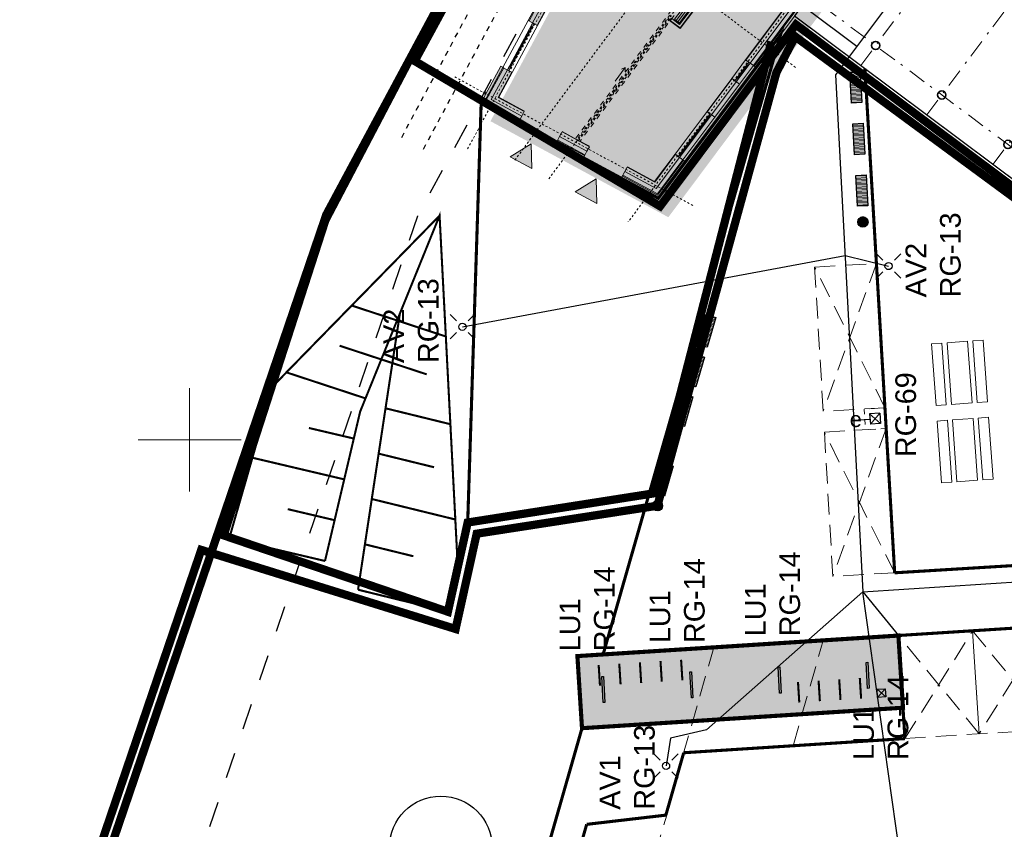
# Model space of a CAD drawing. Extents: x 5459245 to 5462690, y 5971016 to 5972523.
# Tile 8 of 136: x 5462392 to 5462439, y 5972131 to 5972170. Entities that reach past the tile are written whole.
import ezdxf

# ---------------------------------------------------------------- set-up
doc = ezdxf.new("R2010")
doc.units = 0
doc.header["$PDSIZE"] = 0.75
for name, pattern in [('8', [0.5, 0.25, -0.25]), ('Dot & Dashed', [33.5139, 17.6389, -8.81945, 0, -7.05555]), ('HIDDEN', [0.375, 0.25, -0.125]), ('PTTU', [15, 10, -5])]:
    doc.linetypes.add(name, pattern=pattern)
doc.layers.get('0').update_dxf_attribs({"linetype": 'CONTINUOUS', "lineweight": 13})
doc.layers.add('! A3 - Wypełnienie zabruk', color=7, linetype='CONTINUOUS', lineweight=30, true_color=0xcca68a)
doc.layers.add('_EE', color=1, linetype='CONTINUOUS', lineweight=30, true_color=0xff0000)
for name, color, linetype, lineweight in [('# elektryka', 1, 'CONTINUOUS', 30), ('#elektryka', 1, 'CONTINUOUS', 30), ('0Z_BUDYNKI', 7, 'CONTINUOUS', 9), ('0Z_DRZEWA', 94, 'CONTINUOUS', 9), ('_E_skrzynki_e', 1, 'CONTINUOUS', 30), ('A_BUDYNKI', 7, 'CONTINUOUS', 13), ('A_GRANICA OPRACOWANIA', 7, 'CONTINUOUS', 5), ('A_LINIE MDCP_NIEPRZEKRACZLNA LINIA ZABUDOWY', 1, 'CONTINUOUS', 0), ('A_LINIE PZT', 7, 'CONTINUOUS', 13), ('A_MAŁA ARCHITEKTURA', 195, 'CONTINUOUS', 9), ('A_RURA OSŁONOWA', 7, 'CONTINUOUS', 20), ('A_RZĘDNE', 5, 'CONTINUOUS', 18), ('A_SCHODY ZEWNĘTRZNE', 7, 'CONTINUOUS', 20), ('A_SKARPY PROJEKTOWANE', 7, 'CONTINUOUS', 20), ('A_WYMIARY WEWNETRZNE', 3, 'CONTINUOUS', 18), ('A_ZIELEŃ WYSOKA PROJEKTOWANA', 255, 'CONTINUOUS', 18), ('Warstwa 1', 253, 'CONTINUOUS', 0)]:
    doc.layers.add(name, color=color, linetype=linetype, lineweight=lineweight)
doc.styles.add('ARIAL', font='arial.ttf')

# ---------------------------------------------------------------- blocks, each defined once
blk = doc.blocks.new('A$C95432597')
at = {"layer": '_E_skrzynki_e', "linetype": '8', "lineweight": 0}
for p, q in [((0.344, 1.283), (0, 0.344)), ((0.344, 1.283), (1.283, 0.939)), ((1.283, 0.939), (0.939, 0)), ((0, 0.344), (0.939, 0))]:
    blk.add_line(p, q, dxfattribs=at)
at = {"layer": '_E_skrzynki_e'}
for p, q in [((0.493, 0.962), (0.318, 0.494)), ((0.495, 0.961), (0.965, 0.789)), ((0.318, 0.494), (0.788, 0.322)), ((0.965, 0.789), (0.79, 0.321))]:
    blk.add_line(p, q, dxfattribs=at)
at = {"layer": '_E_skrzynki_e', "lineweight": 5}
for points in [[(0.495, 0.961), (0.788, 0.322)], [(0.318, 0.494), (0.965, 0.789)]]:
    blk.add_lwpolyline(points, dxfattribs=at)
blk = doc.blocks.new('A$C4FEA3FF5')
at = {"layer": 'A_MAŁA ARCHITEKTURA'}
h = blk.add_hatch(dxfattribs=at)
h.set_pattern_fill('ANSI31', color=256, scale=0.5, angle=45)
h.set_pattern_definition([(90, (-1.65, 0.21), (-0.0625, 3e-11), [])])
h.paths.add_polyline_path([(0, 0), (0, -0.5), (-1.5, -0.5), (-1.5, 0)])
at = {"layer": 'A_MAŁA ARCHITEKTURA', "lineweight": 30}
blk.add_lwpolyline([(0, 0), (0, -0.5), (-1.5, -0.5), (-1.5, 0), (0, 0)], dxfattribs=at)
blk = doc.blocks.new('A$C1FAB5D0D')
at = {"layer": 'A_MAŁA ARCHITEKTURA'}
h = blk.add_hatch(dxfattribs=at)
h.set_pattern_fill('ANSI31', color=256, scale=0.025, angle=135)
h.set_pattern_definition([(180, (-6540861.220539, -5876223.3811915), (-2e-19, -0.003125), [])])
edge = h.paths.add_edge_path()
edge.add_arc((0, 0), 0.25, 0, 360)
at = {"layer": 'A_MAŁA ARCHITEKTURA', "lineweight": 30}
blk.add_circle((0, 0), 0.25, dxfattribs=at)
blk = doc.blocks.new('stojaki')
at = {"layer": 'Warstwa 1', "color": 7, "linetype": 'Continuous', "lineweight": 13, "const_width": 0.1}
for points in [[(5501264.698, 5911034.706), (5501264.698, 5911035.706)], [(5501265.698, 5911034.706), (5501265.698, 5911035.706)], [(5501266.698, 5911034.706), (5501266.698, 5911035.706)], [(5501267.698, 5911034.706), (5501267.698, 5911035.706)], [(5501268.698, 5911034.706), (5501268.698, 5911035.706)]]:
    blk.add_lwpolyline(points, dxfattribs=at)
blk = doc.blocks.new('A$C62ffb3f7')
at = {"color": 6}
blk.add_line((10.203, -7.879), (10.222, -7.644), dxfattribs=at)
at = {"layer": 'A_BUDYNKI', "linetype": 'Dot & Dashed', "ltscale": 0.05}
for p, q in [((10.194, -9.122), (-0.719, -0.961)), ((-5.181, -13.607), (3.203, -2.395)), ((-1.977, -16.003), (6.407, -4.791)), ((9.732, -16.018), (-4.192, -5.606)), ((1.226, -18.398), (9.61, -7.186)), ((9.27, -22.915), (-7.665, -10.251)), ((4.43, -20.794), (9.947, -13.416))]:
    blk.add_line(p, q, dxfattribs=at)
at = {"layer": 'A_BUDYNKI', "lineweight": 25}
blk.add_line((-8.384, -11.212), (6.031, -21.991), dxfattribs=at)
blk.add_lwpolyline([(-8.384, -11.212), (9.053, -24.251), (10.411, -7.785), (0, 0)], close=True, dxfattribs=at)
at = {"layer": 'A_BUDYNKI', "lineweight": 35}
for points in [[(9.709, -16.299), (9.51, -16.282), (10.222, -7.644), (10.411, -7.785)], [(10.05, -9.731), (9.721, -13.717), (9.123, -13.668), (9.452, -9.682)]]:
    blk.add_lwpolyline(points, close=True, dxfattribs=at)
for centre in [(2.485, -3.356), (5.688, -5.752), (-0.989, -8.001), (8.892, -8.147), (2.215, -10.397), (-4.462, -12.646), (5.418, -12.792), (-1.259, -15.042), (8.622, -15.188), (1.945, -17.437), (5.148, -19.833), (8.352, -22.228)]:
    blk.add_circle(centre, 0.2, dxfattribs=at)
blk = doc.blocks.new('A$C1D973389')
at = {"layer": 'A_LINIE PZT', "lineweight": 30}
h = blk.add_hatch(color=256, dxfattribs=at)
h.dxf.hatch_style = 1
h.paths.add_polyline_path([(-0.465, -0.988), (0.73, -0.988), (0.132, 0.048)])
at = {"layer": 'A_LINIE PZT', "lineweight": 0}
blk.add_lwpolyline([(-0.465, -0.988), (0.73, -0.988), (0.132, 0.048), (-0.465, -0.988)], dxfattribs=at)
blk = doc.blocks.new('A$Cc04f4dee')
blk.add_point((37.969, 15.655))
at = {"layer": 'A_RZĘDNE', "lineweight": 13, "flags": 128}
blk.add_lwpolyline([(65.551, 38.006), (65.551, 35.087), (66.147, 35.682), (65.551, 36.278)], dxfattribs=at)
blk = doc.blocks.new('A$C710608f1')
at = {"layer": 'A_BUDYNKI', "lineweight": 9}
for points in [[(513.4, 1025.2), (510.5, 1045), (312.6, 1015.7), (315.6, 995.9)], [(517.1, 1000.5), (513.4, 1025.2), (315.6, 995.9), (319.2, 971.2)], [(56.8, 981.9), (55.1, 993.8), (-142.8, 964.5), (-112.8, 762.2), (-100.9, 763.9), (-129.1, 954.4)], [(60.4, 958.2), (57.4, 977.9), (-124.6, 951), (-97, 764.5), (-77.2, 767.5), (-101.9, 934.1)], [(64, 933.4), (60.4, 958.2), (-104.2, 933.8), (-79.6, 767.1), (-52.5, 771.1), (-73.5, 913.1)], [(-70.5, 558.2), (-82.4, 556.4), (-60.4, 408), (-48.5, 409.8)], [(-44.6, 410.4), (-24.8, 413.3), (-46.8, 561.7), (-66.5, 558.8)], [(220, 12), (10.4, 12), (-18.1, 204), (-29.9, 202.3), (0, 0), (220, 0)], [(5.7, 207.6), (-14.1, 204.6), (13.8, 16), (220, 16), (220, 36), (31, 36)], [(30.4, 211.2), (3.3, 207.2), (28.6, 36), (220, 36), (220, 61), (52.6, 61)], [(478, 61), (478, 36), (678, 36), (678, 61)], [(478, 36), (478, 16), (678, 16), (678, 36)], [(790, 36), (790, 16), (1219.2, 16), (1219.2, 36)], [(1219.2, 0), (1219.2, 12), (790, 12), (790, 0)]]:
    blk.add_hatch(color=256, dxfattribs=at).paths.add_polyline_path(points)
h = blk.add_hatch(color=256, dxfattribs=at)
h.paths.add_polyline_path([(-22, 565.4), (-49.1, 561.4), (-27.2, 413), (-0.1, 417)])
h.paths.add_polyline_path([(893.2, 469), (893.2, 421.5), (736.1, 421.5), (736.1, 469.5), (724.1, 469.5), (724.1, 409.5), (905.2, 409.5), (905.2, 469), (960.2, 469), (960.2, 494), (918.2, 494), (918.2, 506.5), (893.2, 506.5)])
h = blk.add_hatch(color=256, dxfattribs=at)
h.paths.add_polyline_path([(1228.2, 469), (1228.2, 494), (1096.2, 494), (1096.2, 469), (1108.2, 469), (1108.2, 61), (790, 61), (790, 36), (1219.2, 36), (1219.2, 61), (1133.2, 61), (1133.2, 469)])
h.paths.add_polyline_path([(1444, 36), (1444, 61), (1378.2, 61), (1378.2, 469.9), (1466, 469.4), (1466, 493.6), (1328.2, 494), (1328.2, 469), (1353.2, 469), (1353.2, 61), (1331.2, 61), (1331.2, 36)])
h.paths.add_polyline_path([(1556, 61), (1556, 36), (1803.7, 36), (1803.7, 61), (1603.2, 61), (1603.2, 469.7), (1868.7, 469), (1868.7, 494), (1566, 493.6), (1566, 469.4), (1578.2, 469), (1578.2, 61)])
at = {"layer": 'A_BUDYNKI', "linetype": 'Dot & Dashed', "ltscale": 0.05}
for p, q in [((-361.9, 883), (2786.2, 1349)), ((905.7, 1297.5), (905.7, -154.7)), ((72.2, -154.7), (-120.6, 1145.6)), ((3622.1, 667.5), (-270.5, 667.5)), ((1228.2, 481.5), (-242.9, 481.5)), ((3622.1, 48.5), (-178.7, 48.5))]:
    blk.add_line(p, q, dxfattribs=at)
at = {"layer": 'A_BUDYNKI', "linetype": 'Continuous', "lineweight": 9}
for p, q in [((315.6, 995.9), (312.1, 1019.7)), ((57.4, 977.9), (55.1, 993.8)), ((-97, 764.5), (-124.6, 951)), ((-77.2, 767.5), (-112.8, 762.2)), ((-46.7, 561.7), (-82.4, 556.4)), ((-44.6, 410.4), (-66.5, 558.8)), ((329.7, 506.9), (410.7, 506.9)), ((410.7, 506.9), (394.8, 517)), ((410.7, 506.9), (394.8, 496.7)), ((736.1, 471.5), (722.1, 471.5)), ((-24.8, 413.3), (-60.4, 408)), ((741.1, 426.5), (736.1, 426.5)), ((5.7, 207.6), (-29.9, 202.3)), ((13.8, 16), (-14.1, 204.6)), ((220, 16), (13.8, 16)), ((220, 0), (220, 16)), ((678, 16), (478, 16)), ((1219.2, 16), (790, 16)), ((790, 16), (790, 0))]:
    blk.add_line(p, q, dxfattribs=at)
at = {"layer": 'A_BUDYNKI', "lineweight": 9}
for p, q in [((315.6, 995.9), (513.4, 1025.2)), ((-101.9, 934.1), (60.4, 958.2)), ((307.7, 994.8), (60.4, 958.2)), ((64, 933.4), (60.4, 958.2)), ((316.7, 988), (61.5, 950.2)), ((299.3, 989.5), (77.8, 956.7)), ((315.6, 995.9), (311.6, 995.3)), ((319.2, 971.2), (315.6, 995.9)), ((319.2, 971.2), (517.1, 1000.5)), ((-77.2, 767.5), (-101.9, 934.1)), ((-73.5, 913.1), (64, 933.4)), ((-52.5, 771.1), (-73.5, 913.1)), ((-77.2, 767.5), (-52.5, 771.1)), ((-46.7, 561.7), (-22, 565.4)), ((-24.8, 413.3), (-46.7, 561.7)), ((-10.3, 486), (-22, 565.4)), ((-0.1, 417), (-10.3, 486)), ((736.1, 469.5), (724.1, 469.5)), ((-24.8, 413.3), (-0.1, 417)), ((5.7, 207.6), (30.4, 211.2)), ((31.1, 36), (5.7, 207.6)), ((52.6, 61), (30.4, 211.2)), ((220, 61), (52.6, 61)), ((220, 61), (220, 36)), ((678, 61), (478, 61)), ((478, 61), (478, 36)), ((678, 61), (678, 36)), ((1108.2, 61), (790, 61)), ((790, 61), (790, 36)), ((220, 36), (31.1, 36)), ((478, 44), (220, 44)), ((470, 36), (220, 36)), ((470, 40), (228, 40)), ((478, 36), (474, 36)), ((678, 36), (478, 36)), ((678, 44), (790, 44)), ((678, 36), (682, 36)), ((686, 36), (790, 36)), ((695, 40), (773, 40)), ((1219.2, 36), (790, 36))]:
    blk.add_line(p, q, dxfattribs=at)
at = {"layer": 'A_BUDYNKI', "linetype": '8', "lineweight": 9, "ltscale": 100}
for p, q in [((918.2, 494), (-11.5, 494)), ((905.2, 469), (-7.8, 469))]:
    blk.add_line(p, q, dxfattribs=at)
at = {"layer": 'A_BUDYNKI', "linetype": '8', "lineweight": 9, "ltscale": 50}
blk.add_line((220, 0), (790, 0), dxfattribs=at)
at = {"layer": 'A_BUDYNKI', "lineweight": 9}
for points in [[(56.8, 981.9), (64.3, 931.4), (319.5, 969.2), (312.1, 1019.7)], [(60.4, 958.2), (61.5, 950.2), (69.4, 951.4), (68.3, 959.3)], [(60.4, 958.2), (61.5, 950.2), (69.4, 951.4), (68.3, 959.3)], [(68.3, 959.3), (69.4, 951.4), (78.3, 952.7), (77.2, 960.6)], [(298.8, 993.4), (299.9, 985.5), (308.8, 986.8), (307.7, 994.8)], [(307.7, 994.8), (308.8, 986.8), (316.7, 988), (315.6, 995.9)], [(891.1, 456.5), (741.1, 456.5), (741.1, 446.5), (891.1, 446.5)], [(891.1, 446.5), (741.1, 446.5), (741.1, 436.5), (891.1, 436.5)], [(891.1, 436.5), (741.1, 436.5), (741.1, 426.5), (891.1, 426.5)], [(220, 16), (220, 63), (478, 63), (478, 16)], [(790, 16), (790, 63), (678, 63), (678, 16)], [(220, 36), (220, 44), (228, 44), (228, 36)], [(470, 36), (470, 44), (478, 44), (478, 36)], [(686, 36), (686, 44), (678, 44), (678, 36)], [(695, 36), (695, 44), (686, 44), (686, 36)], [(782, 36), (782, 44), (773, 44), (773, 36)], [(790, 36), (790, 44), (782, 44), (782, 36)], [(790, 36), (790, 44), (782, 44), (782, 36)]]:
    blk.add_lwpolyline(points, close=True, dxfattribs=at)
at = {"layer": 'A_BUDYNKI', "linetype": 'Continuous', "lineweight": 9}
for points in [[(312.1, 1019.7), (509.9, 1049)], [(312.6, 1015.7), (510.5, 1045)], [(-112.8, 762.2), (-142.8, 964.5), (55.1, 993.8)], [(-100.9, 763.9), (-129.1, 954.4), (56.8, 981.9)], [(-97, 764.5), (-124.6, 951), (57.4, 977.9)], [(319.5, 969.2), (517.4, 998.5)], [(-50.3, 771.4), (-71, 911.4), (64.3, 931.4)], [(-60.4, 408.1), (-82.4, 556.4)], [(-48.5, 409.8), (-70.5, 558.2)], [(-44.6, 410.4), (-66.5, 558.8)], [(-7.8, 484), (-19.9, 565.7)], [(2.1, 417.3), (-7.8, 484)], [(722.1, 471.5), (722.1, 407.5), (907.2, 407.5), (907.2, 467)], [(1096.2, 467), (1106.2, 467), (1106.2, 63), (790, 63)], [(220, 0), (0, 0), (-29.9, 202.3)], [(220, 12), (10.4, 12), (-18.1, 204)], [(220, 16), (13.8, 16), (-14.1, 204.6)], [(220, 63), (54.6, 63), (32.6, 211.5)], [(678, 63), (478, 63)], [(678, 16), (478, 16)], [(1219.2, 16), (790, 16)], [(1219.2, 12), (790, 12)], [(1219.2, 0), (790, 0)]]:
    blk.add_lwpolyline(points, dxfattribs=at)
at = {"layer": 'A_BUDYNKI', "linetype": '8', "lineweight": 9, "ltscale": 50}
for points in [[(141.1, 486.5), (-8.9, 486.5), (-8.9, 476.5), (141.1, 476.5)], [(291.1, 486.5), (141.1, 486.5), (141.1, 476.5), (291.1, 476.5)], [(441.1, 486.5), (291.1, 486.5), (291.1, 476.5), (441.1, 476.5)], [(591.1, 486.5), (441.1, 486.5), (441.1, 476.5), (591.1, 476.5)], [(741.1, 486.5), (591.1, 486.5), (591.1, 476.5), (741.1, 476.5)]]:
    blk.add_lwpolyline(points, close=True, dxfattribs=at)
at = {"layer": 'A_BUDYNKI', "lineweight": 9}
for points in [[(724.1, 469.5), (724.1, 409.5), (905.2, 409.5), (905.2, 469)], [(736.1, 469.5), (736.1, 421.5), (893.2, 421.5), (893.2, 469)]]:
    blk.add_lwpolyline(points, dxfattribs=at)
for centre in [(-95, 979.1), (50, -7.6)]:
    blk.add_circle(centre, 6, dxfattribs=at)
blk = doc.blocks.new('A$C77183700')
at = {"layer": '0Z_DRZEWA', "color": 86, "lineweight": 30, "true_color": 0x1a7000}
for radius in [2.487, 0.135]:
    blk.add_circle((0, 0), radius, dxfattribs=at)
blk = doc.blocks.new('A$C61597CCE')
at = {"layer": '_EE'}
for p, q in [((-1.175, 1.175), (-0.563, 0.563)), ((0.563, 0.563), (1.175, 1.175)), ((-1.175, -1.175), (-0.563, -0.563)), ((0.563, -0.563), (1.175, -1.175))]:
    blk.add_line(p, q, dxfattribs=at)
blk.add_circle((0, 0), 0.35, dxfattribs=at)

msp = doc.modelspace()

# ---------------------------------------------------------------- hatches: boundary and pattern name
at = {"layer": '0Z_BUDYNKI', "lineweight": 0, "true_color": 0x0063c7}
for points in [[(5462414.571, 5972165.429), (5462431.776, 5972197.29), (5462443.746, 5972188.339), (5462423.187, 5972160.777)], [(5462419.004, 5972136.027), (5462418.781, 5972139.52), (5462434.328, 5972140.514), (5462434.551, 5972137.019)]]:
    msp.add_hatch(color=152, dxfattribs=at).paths.add_polyline_path(points)

# ---------------------------------------------------------------- linework, layer by layer
at = {"layer": '! A3 - Wypełnienie zabruk', "color": 1, "elevation": 2}
for points in [[(5462432.839, 5972137.956), (5462432.771, 5972139.217), (5462432.848, 5972139.221), (5462432.916, 5972137.96), (5462432.839, 5972137.956)], [(5462424.302, 5972137.498), (5462424.234, 5972138.76), (5462424.311, 5972138.764), (5462424.379, 5972137.503), (5462424.302, 5972137.498)], [(5462428.57, 5972137.727), (5462428.503, 5972138.988), (5462428.58, 5972138.992), (5462428.647, 5972137.731), (5462428.57, 5972137.727)], [(5462420.033, 5972137.27), (5462419.966, 5972138.531), (5462420.043, 5972138.535), (5462420.11, 5972137.274), (5462420.033, 5972137.27)]]:
    msp.add_lwpolyline(points, dxfattribs=at)
at = {"layer": '# elektryka'}
for p, q in [((5462434.653, 5972172.187), (5462431.283, 5972167.68)), ((5462429.885, 5972170.889), (5462432.32, 5972169.068)), ((5462431.283, 5972167.68), (5462432.61, 5972142.639)), ((5462413.211, 5972155.472), (5462431.747, 5972158.919)), ((5462431.747, 5972158.919), (5462433.852, 5972158.414)), ((5462432.61, 5972142.639), (5462443.453, 5972143.341))]:
    msp.add_line(p, q, dxfattribs=at)
for points in [[(5462432.105, 5972150.942), (5462432.952, 5972150.993)], [(5462432.61, 5972142.639), (5462425.035, 5972135.952)], [(5462432.61, 5972142.639), (5462434.328, 5972140.514)], [(5462425.035, 5972135.952), (5462423.293, 5972135.538)], [(5462423.293, 5972135.538), (5462423.073, 5972134.2)]]:
    msp.add_lwpolyline(points, dxfattribs=at)
at = {"layer": '#elektryka'}
msp.add_line((5462437.837, 5972105.439), (5462432.61, 5972142.639), dxfattribs=at)
at = {"color": 253, "linetype": 'Continuous', "lineweight": 13, "flags": 128}
for points in [[(5462400, 5972147.5), (5462400, 5972152.5)], [(5462400, 5972147.5), (5462400, 5972152.5)], [(5462397.5, 5972150), (5462402.5, 5972150)], [(5462397.5, 5972150), (5462402.5, 5972150)]]:
    msp.add_lwpolyline(points, dxfattribs=at)
at = {"layer": '0Z_BUDYNKI', "const_width": 0.2}
msp.add_lwpolyline([(5462419.004, 5972136.027), (5462418.781, 5972139.52), (5462434.328, 5972140.514), (5462434.551, 5972137.019)], close=True, dxfattribs=at)
at = {"layer": 'A_GRANICA OPRACOWANIA', "color": 236, "linetype": 'HIDDEN', "ltscale": 5, "true_color": 0x8a0045, "const_width": 0.4}
msp.add_lwpolyline([(5462385.18, 5972097.94), (5462407.14, 5972103.91), (5462448.06, 5972094.45), (5462450.21, 5972103.75), (5462455.34, 5972102.56), (5462452.32, 5972150.13), (5462452.01, 5972160.32), (5462452.51, 5972171.14), (5462453.89, 5972181.3), (5462456.12, 5972191.3), (5462459.04, 5972200.82), (5462462.69, 5972210.08), (5462471.3, 5972227.41), (5462464.99, 5972231.39), (5462432.19, 5972224.99), (5462427.17, 5972199.15), (5462410.43, 5972168), (5462406.62, 5972160.9)], close=True, dxfattribs=at)
at = {"layer": 'A_GRANICA OPRACOWANIA', "color": 102, "linetype": 'HIDDEN', "ltscale": 5, "true_color": 0x26cf34, "const_width": 0.4}
for points in [[(5462446.996, 5972156.925), (5462446.996, 5972156.925), (5462429.365, 5972170.109), (5462422.785, 5972161.31), (5462410.899, 5972168.345), (5462428.206, 5972200.217), (5462444.941, 5972187.767), (5462439.457, 5972180.419), (5462448.412, 5972174.097), (5462448.671, 5972173.884)], [(5462428.175, 5972169.286), (5462422.523, 5972147.409), (5462413.467, 5972145.99), (5462412.509, 5972141.668), (5462401.647, 5972145.367), (5462406.579, 5972160.644), (5462410.702, 5972168.507)]]:
    msp.add_lwpolyline(points, dxfattribs=at)
at = {"layer": 'A_GRANICA OPRACOWANIA', "color": 30, "linetype": 'HIDDEN', "ltscale": 5, "true_color": 0xf49506, "const_width": 0.4}
msp.add_lwpolyline([(5462452.623, 5972156.597), (5462446.985, 5972156.525), (5462429.33, 5972169.528), (5462428.422, 5972167.79), (5462422.657, 5972146.803), (5462413.903, 5972145.448), (5462412.882, 5972140.833), (5462400.563, 5972144.664), (5462384.403, 5972097.211), (5462407.15, 5972103.395), (5462448.435, 5972093.85), (5462450.584, 5972103.15), (5462455.882, 5972101.921), (5462452.82, 5972150.153), (5462452.623, 5972156.597)], close=True, dxfattribs=at)
at = {"layer": 'A_LINIE MDCP_NIEPRZEKRACZLNA LINIA ZABUDOWY', "linetype": '8', "lineweight": 30, "ltscale": 5}
msp.add_lwpolyline([(5462393.987, 5972110.746), (5462445.418, 5972098.987), (5462450.458, 5972121.204), (5462448.605, 5972152.265), (5462448.421, 5972167.259), (5462449.998, 5972179.841), (5462452.156, 5972190.842), (5462455.383, 5972201.623), (5462459.502, 5972212.212), (5462463.442, 5972219.236), (5462467.412, 5972225.643), (5462467.286, 5972226.265), (5462435.479, 5972219.834), (5462431.237, 5972198.238), (5462411.039, 5972160.834)], close=True, dxfattribs=at)
at = {"layer": 'A_LINIE PZT', "const_width": 0.15}
msp.add_lwpolyline([(5462422.283, 5972147.478), (5462413.467, 5972145.99), (5462414.121, 5972166.329), (5462422.7, 5972161.697), (5462428.622, 5972169.617)], close=True, dxfattribs=at)
for points in [[(5462432.706, 5972167.985), (5462434.148, 5972143.554)], [(5462422.283, 5972147.478), (5462420.027, 5972139.6)], [(5462452.666, 5972144.681), (5462434.148, 5972143.554)], [(5462434.328, 5972140.514), (5462420.027, 5972139.6)], [(5462434.646, 5972135.524), (5462434.328, 5972140.514)], [(5462419.004, 5972136.027), (5462409.652, 5972103.363)], [(5462434.646, 5972135.524), (5462429.228, 5972135.177)], [(5462423.93, 5972134.838), (5462423.065, 5972131.817)], [(5462423.105, 5972131.821), (5462419.231, 5972131.37)], [(5462419.231, 5972131.37), (5462414.551, 5972115.027)]]:
    msp.add_lwpolyline(points, dxfattribs=at)
at = {"layer": 'A_LINIE PZT', "linetype": '8', "ltscale": 2, "const_width": 0.15}
for points in [[(5462448.701, 5972141.434), (5462434.328, 5972140.517)], [(5462429.228, 5972135.177), (5462423.93, 5972134.838)]]:
    msp.add_lwpolyline(points, dxfattribs=at)
at = {"layer": 'A_MAŁA ARCHITEKTURA'}
for p, q in [((5462433.295, 5972137.913), (5462433.72, 5972137.54)), ((5462433.321, 5972137.514), (5462433.694, 5972137.939))]:
    msp.add_line(p, q, dxfattribs=at)
at = {"layer": 'A_MAŁA ARCHITEKTURA', "lineweight": 15}
for points in [[(5462435.936, 5972154.647), (5462436.15, 5972151.654), (5462436.649, 5972151.69), (5462436.434, 5972154.683)], [(5462436.684, 5972154.7), (5462436.898, 5972151.708), (5462437.896, 5972151.78), (5462437.681, 5972154.772)], [(5462438.429, 5972154.826), (5462438.644, 5972151.833), (5462438.145, 5972151.797), (5462437.931, 5972154.79)], [(5462438.697, 5972151.085), (5462438.912, 5972148.093), (5462438.413, 5972148.057), (5462438.199, 5972151.049)], [(5462436.204, 5972150.906), (5462436.418, 5972147.914), (5462436.917, 5972147.95), (5462436.703, 5972150.942)], [(5462436.952, 5972150.96), (5462437.166, 5972147.968), (5462438.164, 5972148.039), (5462437.949, 5972151.031)]]:
    msp.add_lwpolyline(points, close=True, dxfattribs=at)
at = {"layer": 'A_MAŁA ARCHITEKTURA', "lineweight": 30}
msp.add_lwpolyline([(5462433.72, 5972137.54), (5462433.321, 5972137.514), (5462433.295, 5972137.913), (5462433.694, 5972137.939)], close=True, dxfattribs=at)
at = {"layer": 'A_RURA OSŁONOWA', "color": 7, "linetype": '8', "lineweight": 25}
for p, q in [((5462410.27, 5972164.647), (5462430.198, 5972201.818)), ((5462411.327, 5972164.08), (5462431.256, 5972201.251))]:
    msp.add_line(p, q, dxfattribs=at)
at = {"layer": 'A_SKARPY PROJEKTOWANE', "const_width": 0.1}
for points in [[(5462408.156, 5972142.736), (5462410.183, 5972156.11), (5462412.105, 5972160.855), (5462412.988, 5972143.829)], [(5462401.916, 5972145.219), (5462404.04, 5972152.6), (5462412.105, 5972160.855)], [(5462406.556, 5972144.127), (5462408.26, 5972151.366), (5462412.105, 5972160.855)], [(5462407.85, 5972156.499), (5462412.409, 5972155)], [(5462407.262, 5972154.554), (5462411.485, 5972153.166)], [(5462408.518, 5972152.003), (5462404.688, 5972153.263)], [(5462412.629, 5972150.752), (5462409.487, 5972151.523)], [(5462407.952, 5972150.057), (5462405.777, 5972150.569)], [(5462407.487, 5972148.08), (5462403.041, 5972149.127)], [(5462411.842, 5972148.667), (5462409.155, 5972149.326)], [(5462412.868, 5972146.137), (5462408.822, 5972147.129)], [(5462407.022, 5972146.103), (5462404.75, 5972146.638)], [(5462406.556, 5972144.127), (5462401.916, 5972145.219)], [(5462410.836, 5972144.357), (5462408.489, 5972144.933)], [(5462412.509, 5972141.668), (5462412.988, 5972143.829)], [(5462408.156, 5972142.736), (5462412.509, 5972141.668)]]:
    msp.add_lwpolyline(points, dxfattribs=at)
at = {"layer": 'Warstwa 1', "color": 7, "linetype": 'PTTU', "lineweight": 13, "ltscale": 0.1}
for p, q in [((5462429.228, 5972135.177), (5462430.689, 5972140.281)), ((5462423.065, 5972131.817), (5462425.391, 5972139.943))]:
    msp.add_line(p, q, dxfattribs=at)
for points in [[(5462433.679, 5972151.55), (5462430.684, 5972151.377), (5462430.272, 5972158.365), (5462433.267, 5972158.541)], [(5462434.148, 5972143.554), (5462431.153, 5972143.381), (5462430.741, 5972150.369), (5462433.736, 5972150.545)]]:
    msp.add_lwpolyline(points, close=True, dxfattribs=at)
for points in [[(5462433.679, 5972151.55), (5462430.272, 5972158.365)], [(5462433.267, 5972158.541), (5462430.684, 5972151.377)], [(5462434.148, 5972143.554), (5462430.741, 5972150.369)], [(5462433.736, 5972150.545), (5462431.153, 5972143.381)], [(5462448.699, 5972141.43), (5462445.424, 5972136.211), (5462441.513, 5972140.972), (5462438.239, 5972135.753), (5462434.328, 5972140.514)], [(5462434.646, 5972135.524), (5462437.921, 5972140.743), (5462441.832, 5972135.982), (5462445.106, 5972141.201), (5462449.017, 5972136.441)], [(5462434.646, 5972135.524), (5462434.328, 5972140.514), (5462437.921, 5972140.743), (5462438.239, 5972135.753)], [(5462438.239, 5972135.753), (5462437.921, 5972140.743), (5462441.513, 5972140.972), (5462441.832, 5972135.982)], [(5462434.646, 5972135.524), (5462449.017, 5972136.441)], [(5462417.6, 5972112.594), (5462423.105, 5972131.821)]]:
    msp.add_lwpolyline(points, dxfattribs=at)
at = {"layer": 'Warstwa 1', "color": 7, "linetype": 'Continuous', "lineweight": 13, "const_width": 0.1}
for points in [[(5462429.528, 5972137.272), (5462429.465, 5972138.27)], [(5462430.526, 5972137.336), (5462430.463, 5972138.334)], [(5462431.524, 5972137.4), (5462431.461, 5972138.398)], [(5462432.522, 5972137.463), (5462432.459, 5972138.461)]]:
    msp.add_lwpolyline(points, dxfattribs=at)

# ---------------------------------------------------------------- block references
at = {"layer": '_E_skrzynki_e', "rotation": 293.9344977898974}
msp.add_blockref('A$C95432597', (5462432.355, 5972151.343), dxfattribs=at)
msp.add_blockref('A$C95432597', (5462432.355, 5972151.343), dxfattribs=at)
at = {"layer": '_EE', "xscale": 0.5, "yscale": 0.5, "zscale": 0.5}
for p in [(5462433.852, 5972158.414), (5462413.211, 5972155.472), (5462423.073, 5972134.2)]:
    msp.add_blockref('A$C61597CCE', p, dxfattribs=at)
at = {"layer": 'A_LINIE PZT', "lineweight": 30, "rotation": 211.6531671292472}
for p in [(5462416.665, 5972163.251), (5462419.809, 5972161.55)]:
    msp.add_blockref('A$C1D973389', p, dxfattribs=at)
at = {"layer": 'A_MAŁA ARCHITEKTURA'}
for name, p, rotation in [('A$C4FEA3FF5', (5462432.562, 5972166.329), 273.284844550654), ('A$C4FEA3FF5', (5462432.705, 5972163.833), 273.284844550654), ('A$C4FEA3FF5', (5462432.848, 5972161.337), 273.284844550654), ('A$C1FAB5D0D', (5462432.609, 5972160.546), 357.2556805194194), ('A$C4FEA3FF5', (5462425.068, 5972154.482), 254.0219896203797), ('A$C4FEA3FF5', (5462424.518, 5972152.559), 254.0219896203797), ('A$C4FEA3FF5', (5462423.967, 5972150.636), 254.0219896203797), ('A$C4FEA3FF5', (5462423.004, 5972147.271), 254.0219896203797), ('A$C1FAB5D0D', (5462422.657, 5972146.803), 357.2556805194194)]:
    msp.add_blockref(name, p, dxfattribs=dict(at, rotation=rotation))
at = {"layer": 'A_SCHODY ZEWNĘTRZNE', "color": 6}
for name, p in [('A$C62ffb3f7', (5462437.688, 5972181.741)), ('A$Cc04f4dee', (5462385.18, 5972097.94))]:
    msp.add_blockref(name, p, dxfattribs=at)
at = {"layer": 'A_WYMIARY WEWNETRZNE', "linetype": 'Continuous', "xscale": 0.01, "yscale": 0.01, "zscale": 0.01, "rotation": 53.21158041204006}
msp.add_blockref('A$C710608f1', (5462422.7, 5972161.697), dxfattribs=at)
at = {"layer": 'A_ZIELEŃ WYSOKA PROJEKTOWANA'}
msp.add_blockref('A$C77183700', (5462412.166, 5972130.252), dxfattribs=at)
at = {"layer": 'Warstwa 1', "color": 7, "linetype": 'Continuous', "lineweight": 13, "rotation": 3.649077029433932}
msp.add_blockref('stojaki', (348518.501, -277042.444), dxfattribs=at)

# ---------------------------------------------------------------- texts
at = {"layer": '# elektryka', "char_height": 1, "width": 18.36119, "attachment_point": 4, "rotation": 90, "style": 'ARIAL'}
for s, insert in [('{\\C150;AV2\\PRG-13}', (5462436.016, 5972156.895, 10.8)), ('{\\C150;AV2\\PRG-13}', (5462410.729, 5972153.709, 10.8)), ('{\\C150;RG-69}', (5462434.688, 5972149.154, 10.8)), ('{\\C150;LU1\\PRG-14}', (5462428.237, 5972140.479, 10.8)), ('{\\C150;LU1\\PRG-14}', (5462419.256, 5972139.751, 20.94)), ('{\\C150;LU1\\PRG-14}', (5462423.617, 5972140.146, 10.8)), ('{\\C150;LU1\\PRG-14}', (5462433.479, 5972134.484, 10.8)), ('{\\C150;AV1\\PRG-13}', (5462421.199, 5972132.076, 10.8))]:
    msp.add_mtext(s, dxfattribs=dict(at, insert=insert))
at = {"layer": '_E_skrzynki_e', "insert": (5462431.972, 5972151.369, 0.5), "char_height": 0.75441, "attachment_point": 1}
msp.add_mtext_dynamic_manual_height_columns('{\\fArial|b0|i0|c238|p34;e}', width=2.22444, gutter_width=1, heights=[0], dxfattribs=at)
msp.add_mtext_dynamic_manual_height_columns('{\\fArial|b0|i0|c238|p34;e}', width=2.22444, gutter_width=1, heights=[0], dxfattribs=at)

doc.saveas('drawing.dxf')
